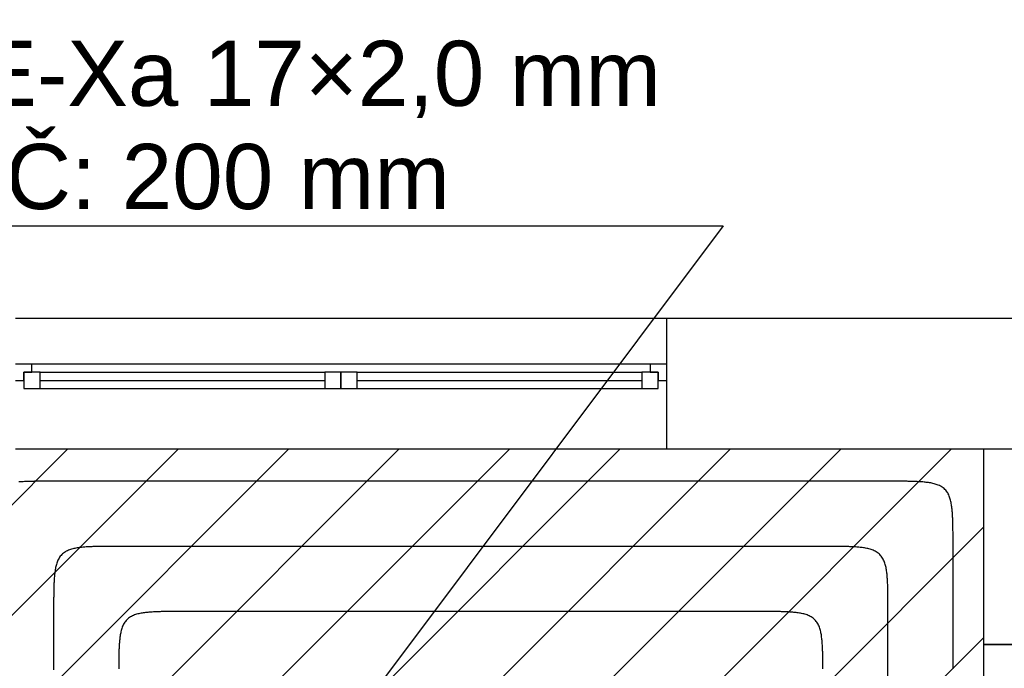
# Model space of a CAD drawing. Extents: x 997 to 109698, y 921 to 94021.
# Tile 202 of 256: x 18735 to 21762, y 26262 to 28254. Entities that reach past the tile are written whole.
import ezdxf
from ezdxf.enums import TextEntityAlignment as Align

# ---------------------------------------------------------------- set-up
doc = ezdxf.new("R2010")
doc.units = 0
doc.header["$MEASUREMENT"] = 0
for name, color, linetype in [('12', 7, 'CONTINUOUS'), ('28', 7, 'CONTINUOUS'), ('40', 7, 'CONTINUOUS'), ('42', 7, 'CONTINUOUS')]:
    doc.layers.add(name, color=color, linetype=linetype)
doc.styles.get("Standard").update_dxf_attribs({"font": 'Arial.ttf', "height": 0.2})

msp = doc.modelspace()

# ---------------------------------------------------------------- linework, layer by layer
at = {"layer": '12', "color": 6}
for points in [[(18839.74386, 26836.518341), (18836.281564, 26836.518462), (18832.819265, 26836.518571), (18829.356965, 26836.518287), (18825.894665, 26836.517228), (18822.432366, 26836.515014), (18818.97007, 26836.511263), (18815.507777, 26836.505593), (18812.04549, 26836.497624), (18808.583208, 26836.486975), (18805.120934, 26836.473263), (18801.658668, 26836.456109), (18798.196412, 26836.43513), (18794.734167, 26836.409947), (18791.271934, 26836.380176), (18787.809716, 26836.345406), (18784.34754, 26836.304828), (18780.885449, 26836.257347), (18777.423485, 26836.201867), (18773.961694, 26836.13729), (18770.500116, 26836.062517), (18767.038797, 26835.976452), (18763.577779, 26835.877996), (18760.117105, 26835.766052), (18756.65682, 26835.639522), (18753.196966, 26835.497308), (18749.737586, 26835.338312), (18746.278775, 26835.161214), (18742.820924, 26834.963365), (18739.364536, 26834.741634), (18735.910114, 26834.492883), (18732.45816, 26834.213976)], [(21404.043861, 26836.518341), (21379.38713, 26836.518341), (21354.730399, 26836.518341), (21330.073668, 26836.518341), (21305.416938, 26836.518341), (21280.760207, 26836.518341), (21256.103476, 26836.518341), (21231.446745, 26836.518341), (21206.790015, 26836.518341), (21182.133284, 26836.518341), (21157.476553, 26836.518341), (21132.819822, 26836.518341), (21108.163091, 26836.518341), (21083.506361, 26836.518341), (21058.84963, 26836.518341), (21034.192899, 26836.518341), (21009.536168, 26836.518341), (20984.879437, 26836.518341), (20960.222707, 26836.518341), (20935.565976, 26836.518341), (20910.909245, 26836.518341), (20886.252514, 26836.518341), (20861.595784, 26836.518341), (20836.939053, 26836.518341), (20812.282322, 26836.518341), (20787.625591, 26836.518341), (20762.96886, 26836.518341), (20738.31213, 26836.518341), (20713.655399, 26836.518341), (20688.998668, 26836.518341), (20664.341938, 26836.518341), (20639.685207, 26836.518341), (20615.028476, 26836.518341), (20590.371745, 26836.518341), (20565.715014, 26836.518341), (20541.058284, 26836.518341), (20516.401553, 26836.518341), (20491.744822, 26836.518341), (20467.088091, 26836.518341), (20442.431361, 26836.518341), (20417.77463, 26836.518341), (20393.117899, 26836.518341), (20368.461168, 26836.518341), (20343.804438, 26836.518341), (20319.147707, 26836.518341), (20294.490976, 26836.518341), (20269.834245, 26836.518341), (20245.177514, 26836.518341), (20220.520784, 26836.518341), (20195.864053, 26836.518341), (20171.207322, 26836.518341), (20146.550591, 26836.518341), (20121.893861, 26836.518341), (20097.23713, 26836.518341), (20072.580399, 26836.518341), (20047.923668, 26836.518341), (20023.266937, 26836.518341), (19998.610207, 26836.518341), (19973.953476, 26836.518341), (19949.296745, 26836.518341), (19924.640014, 26836.518341), (19899.983284, 26836.518341), (19875.326553, 26836.518341), (19850.669822, 26836.518341), (19826.013091, 26836.518341), (19801.35636, 26836.518341), (19776.69963, 26836.518341), (19752.042899, 26836.518341), (19727.386168, 26836.518341), (19702.729437, 26836.518341), (19678.072707, 26836.518341), (19653.415976, 26836.518341), (19628.759245, 26836.518341), (19604.102514, 26836.518341), (19579.445784, 26836.518341), (19554.789053, 26836.518341), (19530.132322, 26836.518341), (19505.475591, 26836.518341), (19480.81886, 26836.518341), (19456.16213, 26836.518341), (19431.505399, 26836.518341), (19406.848668, 26836.518341), (19382.191937, 26836.518341), (19357.535207, 26836.518341), (19332.878476, 26836.518341), (19308.221745, 26836.518341), (19283.565014, 26836.518341), (19258.908283, 26836.518341), (19234.251553, 26836.518341), (19209.594822, 26836.518341), (19184.938091, 26836.518341), (19160.28136, 26836.518341), (19135.62463, 26836.518341), (19110.967899, 26836.518341), (19086.311168, 26836.518341), (19061.654437, 26836.518341), (19036.997707, 26836.518341), (19012.340976, 26836.518341), (18987.684245, 26836.518341), (18963.027514, 26836.518341), (18938.370783, 26836.518341), (18913.714053, 26836.518341), (18889.057322, 26836.518341), (18864.400591, 26836.518341), (18839.74386, 26836.518341)], [(21604.043861, 26636.518341), (21604.043982, 26639.980637), (21604.044091, 26643.442936), (21604.043806, 26646.905236), (21604.042748, 26650.367536), (21604.040533, 26653.829835), (21604.036782, 26657.292131), (21604.031113, 26660.754424), (21604.023144, 26664.216712), (21604.012494, 26667.678993), (21603.998783, 26671.141268), (21603.981629, 26674.603533), (21603.96065, 26678.065789), (21603.935466, 26681.528035), (21603.905695, 26684.990267), (21603.870926, 26688.452485), (21603.830347, 26691.914661), (21603.782866, 26695.376752), (21603.727386, 26698.838715), (21603.662809, 26702.300508), (21603.588037, 26705.762085), (21603.501971, 26709.223404), (21603.403516, 26712.684423), (21603.291572, 26716.145096), (21603.165042, 26719.605382), (21603.022828, 26723.065236), (21602.863832, 26726.524615), (21602.686733, 26729.983427), (21602.488885, 26733.441277), (21602.267153, 26736.897665), (21602.018402, 26740.352087), (21601.739496, 26743.804041), (21601.4273, 26747.253024), (21601.078678, 26750.698534), (21600.690495, 26754.140069), (21600.259617, 26757.577126), (21599.782841, 26761.00917), (21599.254638, 26764.434539), (21598.666577, 26767.850164), (21598.010041, 26771.252888), (21597.276416, 26774.639553), (21596.457087, 26778.007002), (21595.543438, 26781.352077), (21594.526854, 26784.671621), (21593.39831, 26787.961002), (21592.146607, 26791.207788), (21590.759829, 26794.396978), (21589.226061, 26797.513569), (21587.533388, 26800.542558), (21585.669894, 26803.46894), (21583.62561, 26806.278001), (21581.405307, 26808.957196), (21579.020493, 26811.494973), (21576.482716, 26813.879787), (21573.803521, 26816.100091), (21570.99446, 26818.144374), (21568.068077, 26820.007868), (21565.039089, 26821.700542), (21561.922498, 26823.234309), (21558.733308, 26824.621087), (21555.486521, 26825.87279), (21552.19714, 26827.001335), (21548.877596, 26828.017918), (21545.532521, 26828.931566), (21542.165073, 26829.750896), (21538.778408, 26830.484521), (21535.375684, 26831.141057), (21531.960059, 26831.729118), (21528.534689, 26832.257321), (21525.102645, 26832.734097), (21521.665589, 26833.164976), (21518.224054, 26833.553158), (21514.778544, 26833.90178), (21511.329561, 26834.213976), (21507.877607, 26834.492882), (21504.423185, 26834.741634), (21500.966797, 26834.963365), (21497.508946, 26835.161213), (21494.050135, 26835.338312), (21490.590755, 26835.497308), (21487.130901, 26835.639522), (21483.670616, 26835.766052), (21480.209942, 26835.877996), (21476.748924, 26835.976452), (21473.287605, 26836.062517), (21469.826028, 26836.137289), (21466.364236, 26836.201867), (21462.902272, 26836.257347), (21459.440181, 26836.304828), (21455.978005, 26836.345406), (21452.515787, 26836.380175), (21449.053554, 26836.409946), (21445.591309, 26836.43513), (21442.129053, 26836.456109), (21438.666787, 26836.473263), (21435.204513, 26836.486974), (21431.742231, 26836.497624), (21428.279944, 26836.505593), (21424.817651, 26836.511262), (21421.355355, 26836.515014), (21417.893056, 26836.517228), (21414.430756, 26836.518287), (21410.968456, 26836.518571), (21407.506157, 26836.518462), (21404.043861, 26836.518341)], [(21604.043861, 26260.787572), (21604.04386, 26298.360648), (21604.043861, 26335.933725), (21604.04386, 26373.506803), (21604.043861, 26411.07988), (21604.04386, 26448.652956), (21604.043861, 26486.226034), (21604.04386, 26523.79911), (21604.043861, 26561.372187), (21604.043861, 26598.945264), (21604.043861, 26636.518341)], [(19239.74386, 26436.518341), (19236.281564, 26436.518462), (19232.819265, 26436.518571), (19229.356965, 26436.518287), (19225.894665, 26436.517228), (19222.432366, 26436.515014), (19218.97007, 26436.511262), (19215.507778, 26436.505593), (19212.04549, 26436.497624), (19208.583208, 26436.486975), (19205.120934, 26436.473263), (19201.658668, 26436.456109), (19198.196412, 26436.43513), (19194.734167, 26436.409946), (19191.271934, 26436.380175), (19187.809716, 26436.345406), (19184.34754, 26436.304827), (19180.885449, 26436.257347), (19177.423486, 26436.201867), (19173.961694, 26436.13729), (19170.500116, 26436.062517), (19167.038797, 26435.976452), (19163.577779, 26435.877996), (19160.117105, 26435.766052), (19156.65682, 26435.639522), (19153.196966, 26435.497308), (19149.737586, 26435.338312), (19146.278775, 26435.161214), (19142.820924, 26434.963365), (19139.364537, 26434.741634), (19135.910114, 26434.492882), (19132.458161, 26434.213977), (19129.009177, 26433.90178), (19125.563667, 26433.553158), (19122.122132, 26433.164976), (19118.685076, 26432.734097), (19115.253032, 26432.257321), (19111.827663, 26431.729119), (19108.412037, 26431.141057), (19105.009313, 26430.484522), (19101.622648, 26429.750896), (19098.255199, 26428.931567), (19094.910124, 26428.017918), (19091.590581, 26427.001335), (19088.3012, 26425.872791), (19085.054414, 26424.621087), (19081.865223, 26423.234309), (19078.748632, 26421.700542), (19075.719644, 26420.007868), (19072.793261, 26418.144374), (19069.9842, 26416.100091), (19067.305005, 26413.879787), (19064.767228, 26411.494973), (19062.382414, 26408.957196), (19060.16211, 26406.278002), (19058.117827, 26403.46894), (19056.254333, 26400.542557), (19054.56166, 26397.513569), (19053.027892, 26394.396978), (19051.641114, 26391.207788), (19050.389411, 26387.961002), (19049.260867, 26384.671621), (19048.244283, 26381.352077), (19047.330635, 26378.007002), (19046.511305, 26374.639553), (19045.77768, 26371.252888), (19045.121144, 26367.850164), (19044.533083, 26364.434539), (19044.00488, 26361.00917), (19043.528104, 26357.577126), (19043.097225, 26354.140069), (19042.709043, 26350.698534), (19042.360421, 26347.253024), (19042.048225, 26343.804041), (19041.769319, 26340.352087), (19041.520568, 26336.897664), (19041.298836, 26333.441277), (19041.100988, 26329.983426), (19040.923889, 26326.524615), (19040.764894, 26323.065236), (19040.622679, 26319.605381), (19040.496149, 26316.145096), (19040.384205, 26312.684422), (19040.285749, 26309.223404), (19040.199684, 26305.762085), (19040.124912, 26302.300508), (19040.060335, 26298.838716), (19040.004855, 26295.376752), (19039.957374, 26291.914661), (19039.916795, 26288.452485), (19039.882026, 26284.990267), (19039.852255, 26281.528034), (19039.827071, 26278.065789), (19039.806093, 26274.603533), (19039.788938, 26271.141268), (19039.775227, 26267.678993), (19039.764577, 26264.216712), (19039.756609, 26260.754424)], [(21004.043861, 26436.518341), (20987.079438, 26436.518341), (20970.115015, 26436.518341), (20953.150591, 26436.518341), (20936.186168, 26436.518341), (20919.221745, 26436.518341), (20902.257322, 26436.518341), (20885.292899, 26436.518341), (20868.328476, 26436.518341), (20851.364053, 26436.518341), (20834.39963, 26436.518341), (20817.435207, 26436.518341), (20800.470784, 26436.518341), (20783.506361, 26436.518341), (20766.541938, 26436.518341), (20749.577515, 26436.518341), (20732.613092, 26436.518341), (20715.648668, 26436.518341), (20698.684245, 26436.518341), (20681.719822, 26436.518341), (20664.755399, 26436.518341), (20647.790976, 26436.518341), (20630.826553, 26436.518341), (20613.86213, 26436.518341), (20596.897707, 26436.518341), (20579.933284, 26436.518341), (20562.968861, 26436.518341), (20546.004438, 26436.518341), (20529.040014, 26436.518341), (20512.075591, 26436.518341), (20495.111168, 26436.518341), (20478.146745, 26436.518341), (20461.182322, 26436.518341), (20444.217899, 26436.518341), (20427.253476, 26436.518341), (20410.289053, 26436.518341), (20393.32463, 26436.518341), (20376.360207, 26436.518341), (20359.395784, 26436.518341), (20342.431361, 26436.518341), (20325.466938, 26436.518341), (20308.502514, 26436.518341), (20291.538091, 26436.518341), (20274.573668, 26436.518341), (20257.609245, 26436.518341), (20240.644822, 26436.518341), (20223.680399, 26436.518341), (20206.715976, 26436.518341), (20189.751553, 26436.518341), (20172.78713, 26436.518341), (20155.822707, 26436.518341), (20138.858284, 26436.518341), (20121.893861, 26436.518341), (20104.929438, 26436.518341), (20087.965014, 26436.518341), (20071.000591, 26436.518341), (20054.036168, 26436.518341), (20037.071745, 26436.518341), (20020.107322, 26436.518341), (20003.142899, 26436.518341), (19986.178476, 26436.518341), (19969.214053, 26436.518341), (19952.24963, 26436.518341), (19935.285207, 26436.518341), (19918.320784, 26436.518341), (19901.35636, 26436.518341), (19884.391937, 26436.518341), (19867.427514, 26436.518341), (19850.463091, 26436.518341), (19833.498668, 26436.518341), (19816.534245, 26436.518341), (19799.569822, 26436.518341), (19782.605399, 26436.518341), (19765.640976, 26436.518341), (19748.676553, 26436.518341), (19731.71213, 26436.518341), (19714.747707, 26436.518341), (19697.783284, 26436.518341), (19680.818861, 26436.518341), (19663.854438, 26436.518341), (19646.890014, 26436.518341), (19629.925591, 26436.518341), (19612.961168, 26436.518341), (19595.996745, 26436.518341), (19579.032322, 26436.518341), (19562.067899, 26436.518341), (19545.103476, 26436.518341), (19528.139053, 26436.518341), (19511.17463, 26436.518341), (19494.210207, 26436.518341), (19477.245783, 26436.518341), (19460.28136, 26436.518341), (19443.316937, 26436.518341), (19426.352514, 26436.518341), (19409.388091, 26436.518341), (19392.423668, 26436.518341), (19375.459245, 26436.518341), (19358.494822, 26436.518341), (19341.530399, 26436.518341), (19324.565976, 26436.518341), (19307.601553, 26436.518341), (19290.63713, 26436.518341), (19273.672707, 26436.518341), (19256.708283, 26436.518341), (19239.74386, 26436.518341)], [(21204.031113, 26260.754424), (21204.023144, 26264.216712), (21204.012494, 26267.678993), (21203.998783, 26271.141268), (21203.981629, 26274.603533), (21203.96065, 26278.065789), (21203.935466, 26281.528035), (21203.905695, 26284.990267), (21203.870926, 26288.452485), (21203.830347, 26291.914661), (21203.782866, 26295.376752), (21203.727387, 26298.838716), (21203.662809, 26302.300508), (21203.588037, 26305.762085), (21203.501972, 26309.223405), (21203.403516, 26312.684422), (21203.291572, 26316.145096), (21203.165042, 26319.605381), (21203.022828, 26323.065236), (21202.863832, 26326.524615), (21202.686733, 26329.983427), (21202.488885, 26333.441277), (21202.267154, 26336.897665), (21202.018402, 26340.352087), (21201.739496, 26343.804041), (21201.4273, 26347.253024), (21201.078678, 26350.698534), (21200.690496, 26354.140069), (21200.259617, 26357.577126), (21199.782841, 26361.00917), (21199.254639, 26364.434539), (21198.666577, 26367.850164), (21198.010041, 26371.252888), (21197.276416, 26374.639553), (21196.457087, 26378.007002), (21195.543438, 26381.352077), (21194.526854, 26384.67162), (21193.39831, 26387.961002), (21192.146607, 26391.207788), (21190.759829, 26394.396978), (21189.226061, 26397.513569), (21187.533388, 26400.542558), (21185.669894, 26403.468941), (21183.625611, 26406.278002), (21181.405307, 26408.957196), (21179.020493, 26411.494973), (21176.482716, 26413.879787), (21173.803522, 26416.100091), (21170.99446, 26418.144374), (21168.068077, 26420.007868), (21165.039089, 26421.700542), (21161.922498, 26423.234309), (21158.733308, 26424.621087), (21155.486521, 26425.87279), (21152.197141, 26427.001335), (21148.877597, 26428.017918), (21145.532522, 26428.931567), (21142.165073, 26429.750896), (21138.778408, 26430.484521), (21135.375684, 26431.141057), (21131.960059, 26431.729118), (21128.53469, 26432.257321), (21125.102645, 26432.734097), (21121.665589, 26433.164976), (21118.224054, 26433.553158), (21114.778544, 26433.90178), (21111.329561, 26434.213976), (21107.877607, 26434.492882), (21104.423184, 26434.741633), (21100.966797, 26434.963365), (21097.508946, 26435.161214), (21094.050135, 26435.338312), (21090.590756, 26435.497308), (21087.130901, 26435.639522), (21083.670616, 26435.766052), (21080.209943, 26435.877997), (21076.748924, 26435.976452), (21073.287605, 26436.062517), (21069.826028, 26436.137289), (21066.364235, 26436.201867), (21062.902272, 26436.257347), (21059.440181, 26436.304827), (21055.978005, 26436.345407), (21052.515787, 26436.380176), (21049.053554, 26436.409946), (21045.591309, 26436.435131), (21042.129053, 26436.456109), (21038.666787, 26436.473263), (21035.204513, 26436.486975), (21031.742231, 26436.497624), (21028.279944, 26436.505593), (21024.817651, 26436.511262), (21021.355355, 26436.515013), (21017.893056, 26436.517228), (21014.430756, 26436.518287), (21010.968456, 26436.518571), (21007.506157, 26436.518462), (21004.043861, 26436.518341)]]:
    msp.add_lwpolyline(points, dxfattribs=at)
at = {"layer": '12', "color": 5}
for points in [[(19039.74386, 26636.518341), (19036.281564, 26636.518462), (19032.819265, 26636.518571), (19029.356965, 26636.518287), (19025.894665, 26636.517228), (19022.432366, 26636.515013), (19018.97007, 26636.511262), (19015.507777, 26636.505593), (19012.04549, 26636.497624), (19008.583208, 26636.486974), (19005.120934, 26636.473263), (19001.658668, 26636.456109), (18998.196412, 26636.43513), (18994.734167, 26636.409946), (18991.271934, 26636.380176), (18987.809716, 26636.345406), (18984.34754, 26636.304828), (18980.885449, 26636.257347), (18977.423486, 26636.201867), (18973.961694, 26636.137289), (18970.500116, 26636.062517), (18967.038797, 26635.976452), (18963.577779, 26635.877996), (18960.117105, 26635.766052), (18956.65682, 26635.639522), (18953.196966, 26635.497308), (18949.737586, 26635.338312), (18946.278775, 26635.161213), (18942.820924, 26634.963366), (18939.364537, 26634.741634), (18935.910115, 26634.492883), (18932.45816, 26634.213976), (18929.009177, 26633.90178), (18925.563667, 26633.553158), (18922.122132, 26633.164976), (18918.685076, 26632.734097), (18915.253032, 26632.257321), (18911.827663, 26631.729119), (18908.412037, 26631.141057), (18905.009313, 26630.484521), (18901.622648, 26629.750896), (18898.2552, 26628.931567), (18894.910124, 26628.017918), (18891.590581, 26627.001335), (18888.3012, 26625.87279), (18885.054413, 26624.621087), (18881.865223, 26623.23431), (18878.748632, 26621.700541), (18875.719644, 26620.007868), (18872.793261, 26618.144374), (18869.9842, 26616.100091), (18867.305005, 26613.879787), (18864.767228, 26611.494973), (18862.382415, 26608.957197), (18860.16211, 26606.278002), (18858.117827, 26603.468941), (18856.254333, 26600.542557), (18854.56166, 26597.513569), (18853.027892, 26594.396978), (18851.641114, 26591.207788), (18850.389411, 26587.961001), (18849.260867, 26584.671621), (18848.244283, 26581.352077), (18847.330635, 26578.007002), (18846.511305, 26574.639553), (18845.77768, 26571.252888), (18845.121144, 26567.850164), (18844.533083, 26564.434539), (18844.00488, 26561.00917), (18843.528104, 26557.577126), (18843.097225, 26554.140069), (18842.709043, 26550.698535), (18842.360421, 26547.253024), (18842.048225, 26543.804041), (18841.769319, 26540.352087), (18841.520568, 26536.897665), (18841.298836, 26533.441277), (18841.100988, 26529.983427), (18840.923889, 26526.524615), (18840.764893, 26523.065236), (18840.622679, 26519.605381), (18840.496149, 26516.145096), (18840.384205, 26512.684422), (18840.285749, 26509.223404), (18840.199684, 26505.762085), (18840.124912, 26502.300508), (18840.060335, 26498.838716), (18840.004854, 26495.376752), (18839.957374, 26491.914661), (18839.916795, 26488.452485), (18839.882026, 26484.990267), (18839.852255, 26481.528035), (18839.827071, 26478.06579), (18839.806092, 26474.603533), (18839.788938, 26471.141268), (18839.775227, 26467.678993), (18839.764577, 26464.216712), (18839.756608, 26460.754424), (18839.750939, 26457.292131), (18839.747188, 26453.829835), (18839.744973, 26450.367537), (18839.743915, 26446.905236), (18839.74363, 26443.442936), (18839.743739, 26439.980638), (18839.74386, 26436.518341)], [(21204.043861, 26636.518341), (21183.233284, 26636.518341), (21162.422707, 26636.518341), (21141.61213, 26636.518341), (21120.801553, 26636.518341), (21099.990976, 26636.518341), (21079.180399, 26636.518341), (21058.369822, 26636.518341), (21037.559245, 26636.518341), (21016.748668, 26636.518341), (20995.938091, 26636.518341), (20975.127514, 26636.518341), (20954.316938, 26636.518341), (20933.506361, 26636.518341), (20912.695784, 26636.518341), (20891.885207, 26636.518341), (20871.07463, 26636.518341), (20850.264053, 26636.518341), (20829.453476, 26636.518341), (20808.642899, 26636.518341), (20787.832322, 26636.518341), (20767.021745, 26636.518341), (20746.211168, 26636.518341), (20725.400591, 26636.518341), (20704.590014, 26636.518341), (20683.779438, 26636.518341), (20662.968861, 26636.518341), (20642.158284, 26636.518341), (20621.347707, 26636.518341), (20600.53713, 26636.518341), (20579.726553, 26636.518341), (20558.915976, 26636.518341), (20538.105399, 26636.518341), (20517.294822, 26636.518341), (20496.484245, 26636.518341), (20475.673668, 26636.518341), (20454.863091, 26636.518341), (20434.052515, 26636.518341), (20413.241937, 26636.518341), (20392.43136, 26636.518341), (20371.620783, 26636.518341), (20350.810207, 26636.518341), (20329.99963, 26636.518341), (20309.189053, 26636.518341), (20288.378476, 26636.518341), (20267.567899, 26636.518341), (20246.757322, 26636.518341), (20225.946745, 26636.518341), (20205.136168, 26636.518341), (20184.325591, 26636.518341), (20163.515014, 26636.518341), (20142.704437, 26636.518341), (20121.893861, 26636.518341), (20101.083284, 26636.518341), (20080.272707, 26636.518341), (20059.46213, 26636.518341), (20038.651553, 26636.518341), (20017.840976, 26636.518341), (19997.030399, 26636.518341), (19976.219822, 26636.518341), (19955.409245, 26636.518341), (19934.598668, 26636.518341), (19913.788091, 26636.518341), (19892.977514, 26636.518341), (19872.166937, 26636.518341), (19851.35636, 26636.518341), (19830.545784, 26636.518341), (19809.735207, 26636.518341), (19788.92463, 26636.518341), (19768.114053, 26636.518341), (19747.303476, 26636.518341), (19726.492899, 26636.518341), (19705.682322, 26636.518341), (19684.871745, 26636.518341), (19664.061168, 26636.518341), (19643.250591, 26636.518341), (19622.440014, 26636.518341), (19601.629437, 26636.518341), (19580.81886, 26636.518341), (19560.008283, 26636.518341), (19539.197706, 26636.518341), (19518.38713, 26636.518341), (19497.576553, 26636.518341), (19476.765976, 26636.518341), (19455.955399, 26636.518341), (19435.144822, 26636.518341), (19414.334245, 26636.518341), (19393.523668, 26636.518341), (19372.713091, 26636.518341), (19351.902514, 26636.518341), (19331.091937, 26636.518341), (19310.28136, 26636.518341), (19289.470783, 26636.518341), (19268.660207, 26636.518341), (19247.84963, 26636.518341), (19227.039053, 26636.518341), (19206.228476, 26636.518341), (19185.417899, 26636.518341), (19164.607322, 26636.518341), (19143.796745, 26636.518341), (19122.986168, 26636.518341), (19102.175591, 26636.518341), (19081.365014, 26636.518341), (19060.554437, 26636.518341), (19039.74386, 26636.518341)], [(21404.043861, 26436.518341), (21404.043982, 26439.980637), (21404.044091, 26443.442936), (21404.043806, 26446.905236), (21404.042748, 26450.367536), (21404.040533, 26453.829835), (21404.036782, 26457.292132), (21404.031113, 26460.754424), (21404.023144, 26464.216712), (21404.012494, 26467.678993), (21403.998783, 26471.141268), (21403.981629, 26474.603533), (21403.96065, 26478.06579), (21403.935466, 26481.528034), (21403.905695, 26484.990267), (21403.870926, 26488.452485), (21403.830347, 26491.914661), (21403.782867, 26495.376753), (21403.727387, 26498.838716), (21403.662809, 26502.300508), (21403.588037, 26505.762085), (21403.501972, 26509.223405), (21403.403516, 26512.684423), (21403.291572, 26516.145096), (21403.165042, 26519.605382), (21403.022827, 26523.065236), (21402.863832, 26526.524615), (21402.686733, 26529.983427), (21402.488885, 26533.441277), (21402.267153, 26536.897665), (21402.018402, 26540.352087), (21401.739496, 26543.804041), (21401.4273, 26547.253024), (21401.078678, 26550.698535), (21400.690496, 26554.140069), (21400.259617, 26557.577126), (21399.782841, 26561.009169), (21399.254638, 26564.434539), (21398.666577, 26567.850164), (21398.010041, 26571.252888), (21397.276416, 26574.639553), (21396.457086, 26578.007002), (21395.543438, 26581.352077), (21394.526854, 26584.671621), (21393.39831, 26587.961001), (21392.146607, 26591.207788), (21390.759829, 26594.396978), (21389.226061, 26597.513569), (21387.533388, 26600.542558), (21385.669894, 26603.46894), (21383.625611, 26606.278001), (21381.405307, 26608.957196), (21379.020493, 26611.494973), (21376.482716, 26613.879786), (21373.803521, 26616.100091), (21370.99446, 26618.144374), (21368.068077, 26620.007868), (21365.039089, 26621.700541), (21361.922498, 26623.234309), (21358.733308, 26624.621087), (21355.486521, 26625.87279), (21352.197141, 26627.001334), (21348.877597, 26628.017918), (21345.532522, 26628.931567), (21342.165073, 26629.750896), (21338.778408, 26630.484521), (21335.375684, 26631.141057), (21331.960059, 26631.729118), (21328.534689, 26632.257321), (21325.102645, 26632.734097), (21321.665589, 26633.164976), (21318.224054, 26633.553158), (21314.778544, 26633.90178), (21311.32956, 26634.213976), (21307.877606, 26634.492882), (21304.423184, 26634.741633), (21300.966797, 26634.963365), (21297.508946, 26635.161213), (21294.050135, 26635.338312), (21290.590755, 26635.497308), (21287.130901, 26635.639522), (21283.670616, 26635.766052), (21280.209942, 26635.877996), (21276.748924, 26635.976452), (21273.287605, 26636.062517), (21269.826027, 26636.137289), (21266.364236, 26636.201867), (21262.902272, 26636.257347), (21259.440181, 26636.304827), (21255.978005, 26636.345406), (21252.515787, 26636.380176), (21249.053554, 26636.409946), (21245.591309, 26636.43513), (21242.129053, 26636.456109), (21238.666787, 26636.473263), (21235.204513, 26636.486975), (21231.742231, 26636.497624), (21228.279944, 26636.505593), (21224.817651, 26636.511262), (21221.355355, 26636.515014), (21217.893056, 26636.517228), (21214.430756, 26636.518287), (21210.968456, 26636.518571), (21207.506157, 26636.518462), (21204.043861, 26636.518341)], [(18839.74386, 26436.518341), (18839.74386, 26406.637571), (18839.74386, 26376.756802), (18839.74386, 26346.876033), (18839.74386, 26316.995264), (18839.74386, 26287.114495), (18839.74386, 26257.233726)], [(21404.043861, 26234.156802), (21404.043861, 26267.883726), (21404.043861, 26301.610649), (21404.043861, 26335.337572), (21404.043861, 26369.064495), (21404.043861, 26402.791418), (21404.043861, 26436.518341)]]:
    msp.add_lwpolyline(points, dxfattribs=at)
at = {"layer": '28', "color": 2}
for p, q in [((18883.850713, 26936.518341), (13497.601607, 21550.269236)), ((19223.261968, 26936.518341), (13497.601607, 21210.857981)), ((19562.673223, 26936.518341), (13497.601607, 20871.446726)), ((15401.521374, 22435.955237), (19902.084478, 26936.518341)), ((15740.932629, 22435.955237), (20241.495733, 26936.518341)), ((16080.343884, 22435.955237), (20580.906988, 26936.518341)), ((16419.755139, 22435.955237), (20920.318243, 26936.518341)), ((16759.166394, 22435.955237), (21259.729498, 26936.518341)), ((17098.577649, 22435.955237), (21599.140753, 26936.518341)), ((17437.988904, 22435.955237), (21697.636205, 26695.602539)), ((17777.400159, 22435.955237), (21697.636205, 26356.191284))]:
    msp.add_line(p, q, dxfattribs=at)
at = {"layer": '40', "color": 8, "linetype": 'Continuous'}
for p, q in [((20722.918455, 27335.955237), (18722.918455, 27335.955237)), ((21722.918455, 27335.955237), (20722.918455, 27335.955237)), ((20722.918455, 27335.955237), (20722.918455, 26935.955237)), ((22622.918455, 27335.955237), (21722.918455, 27335.955237)), ((18772.918455, 27195.955237), (18722.918455, 27195.955237)), ((19722.918455, 27195.955237), (18772.918455, 27195.955237)), ((18772.918455, 27170.955237), (18772.918455, 27195.955237)), ((20672.918455, 27195.955237), (19722.918455, 27195.955237)), ((20672.918455, 27195.955237), (20672.918455, 27170.955237)), ((20722.918455, 27195.955237), (20672.918455, 27195.955237)), ((18722.918455, 27145.955237), (18747.918455, 27145.955237)), ((18747.918455, 27170.955237), (18747.918455, 27120.955237)), ((18797.918455, 27170.955237), (18747.918455, 27170.955237)), ((18747.918455, 27170.955237), (18772.918455, 27170.955237)), ((18747.918455, 27145.955237), (18747.918455, 27170.955237)), ((18797.918455, 27120.955237), (18797.918455, 27170.955237)), ((18797.918455, 27170.955237), (19672.918455, 27170.955237)), ((18797.918455, 27145.955237), (19672.918455, 27145.955237)), ((19672.918455, 27170.955237), (19672.918455, 27120.955237)), ((19722.918455, 27170.955237), (19672.918455, 27170.955237)), ((19722.918455, 27170.955237), (19722.918455, 27120.955237)), ((19772.918455, 27170.955237), (19722.918455, 27170.955237)), ((19722.918455, 27120.955237), (19722.918455, 27170.955237)), ((19772.918455, 27120.955237), (19772.918455, 27170.955237)), ((19772.918455, 27170.955237), (20647.918455, 27170.955237)), ((19772.918455, 27145.955237), (20647.918455, 27145.955237)), ((20647.918455, 27170.955237), (20647.918455, 27120.955237)), ((20697.918455, 27170.955237), (20647.918455, 27170.955237)), ((20672.918455, 27170.955237), (20697.918455, 27170.955237)), ((20697.918455, 27120.955237), (20697.918455, 27170.955237)), ((20697.918455, 27170.955237), (20697.918455, 27145.955237)), ((20697.918455, 27145.955237), (20722.918455, 27145.955237)), ((18747.918455, 27120.955237), (18797.918455, 27120.955237)), ((18797.918455, 27120.955237), (19672.918455, 27120.955237)), ((19672.918455, 27120.955237), (19722.918455, 27120.955237)), ((19722.918455, 27120.955237), (19772.918455, 27120.955237)), ((19772.918455, 27120.955237), (20647.918455, 27120.955237)), ((20647.918455, 27120.955237), (20697.918455, 27120.955237)), ((18722.918455, 26935.955237), (20722.918455, 26935.955237)), ((20722.918455, 26935.955237), (21722.918455, 26935.955237)), ((21697.636205, 26935.955237), (21697.636205, 26590.954237)), ((21697.636205, 26935.955237), (21697.636205, 26335.672988)), ((21722.918455, 26935.955237), (22622.918455, 26935.955237)), ((21697.636205, 26497.204237), (21697.636205, 26459.704237)), ((21697.636205, 26384.704237), (21697.636205, 26347.204237)), ((21697.636205, 26335.672988), (22097.636205, 26335.672988)), ((21697.636205, 26335.672988), (21697.636205, 25335.672988)), ((22097.636205, 26335.672988), (21697.636205, 26335.672988))]:
    msp.add_line(p, q, dxfattribs=at)
at = {"layer": '42', "color": 117}
for p, q in [((16997.636205, 27620.953237), (20897.636205, 27620.953237)), ((20897.636205, 27620.953237), (19847.636205, 26220.953237))]:
    msp.add_line(p, q, dxfattribs=at)

# ---------------------------------------------------------------- texts
for s, p in [('POTRUBÍ PE-Xa 17×2,0 mm', (18901.526562, 27988.973367)), ('ROZTEČ: 200 mm', (18901.526562, 27672.3067))]:
    msp.add_text(s, height=200, dxfattribs=at).set_placement(p, align=Align.CENTER)

doc.saveas('drawing.dxf')
